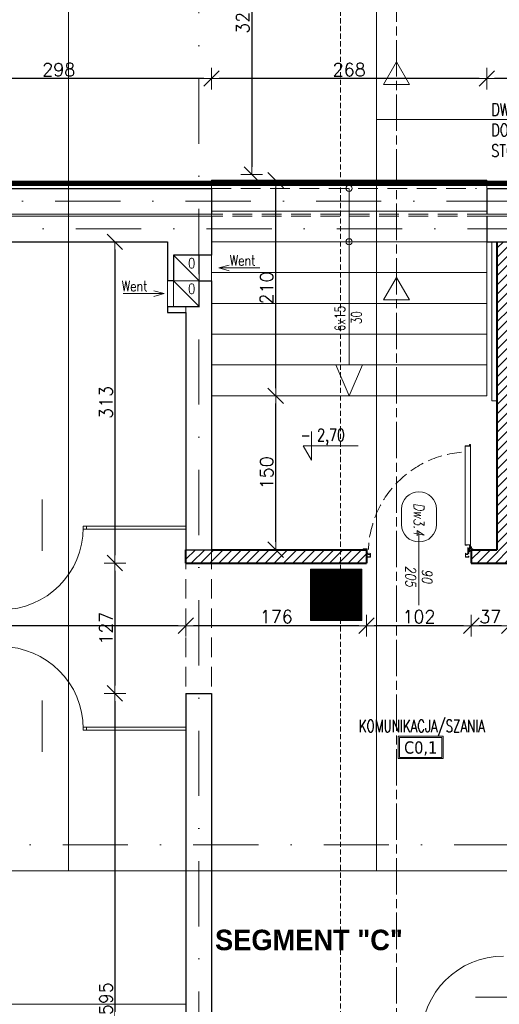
# Model space of a CAD drawing. Header units: millimetres. Extents: x 23192 to 177760, y -399809 to -79279.
# Tile 147 of 256: x 52418 to 52885, y -196383 to -195423. Entities that reach past the tile are written whole.
import ezdxf
from ezdxf.enums import TextEntityAlignment as Align

# ---------------------------------------------------------------- set-up
doc = ezdxf.new("R2010")
doc.units = ezdxf.units.MM
for name, pattern in [('CARKOVANA', [7.5, 5, -2.5]), ('CENTER', [0.6, 0.375, -0.075, 0.075, -0.075]), ('CHAIN', [0.3543, 0.2362, -0.0295, 0.0591, -0.0295]), ('DASHDOT', [25.4, 12.7, -6.35, 0, -6.35]), ('HIDDEN', [9.525, 6.35, -3.175]), ('Hidden Line', [391.222223, 282.222223, -109]), ('STRICHLINIE', [0.75, 0.5, -0.25])]:
    doc.linetypes.add(name, pattern=pattern)
doc.layers.get('0').update_dxf_attribs({"lineweight": 0})
for name, color, linetype, lineweight in [('!! 0_ Istn-sciany', 3, 'Continuous', 30), ('!! 0_ Istn-widok', 1, 'Continuous', 15), ('!! 0_ Opis', 8, 'Continuous', 13), ('!! 0_Istn-drzwi', 1, 'Continuous', 13), ('!! 0_Istn-went', 5, 'Continuous', 13), ('!! 0_Opis_pom', 9, 'Continuous', 13), ('!! 0_Widok', 1, 'Continuous', 15), ('!! 1_droga ewakuacyjna', 3, 'CHAIN', 20), ('!! 1_drzwi-linia', 213, 'Continuous', 5), ('!! 1_hatch projektowane ściany', 4, 'Continuous', 5), ('!! 1_PROJ Sciany', 2, 'Continuous', 40), ('!! 2_drzwi opis', 151, 'Continuous', 9), ('!! wymiary osi', 250, 'Continuous', 9), ('0-osie-liniA', 14, 'DASHDOT', 5)]:
    doc.layers.add(name, color=color, linetype=linetype, lineweight=lineweight)
doc.layers.add('!! 0_Istn-grzejniki', color=7, linetype='Continuous', lineweight=0, plot=False)
doc.layers.add('!! 0_ramki', color=66, linetype='Continuous', lineweight=9, plot=False)
doc.layers.add('!! 1_Wyburzenia', color=252, linetype='CARKOVANA', lineweight=13, true_color=0x696969)
doc.layers.add('-A-OPISY', color=2, linetype='Continuous')
doc.layers.add('-A-ZNAKI_PPOŻ', color=7, linetype='Continuous', true_color=0xffffff)
doc.styles.add('50', font='ROMANS.shx', dxfattribs={"width": 0.8, "height": 10})
doc.styles.add('ARCHETYP', font='romans.shx', dxfattribs={"height": 15})
doc.styles.add('ARIAL', font='tahoma.ttf')
doc.styles.add('SIMPLEX', font='simplex.shx', dxfattribs={"width": 0.77})
doc.styles.add('STYLE10', font='arialbd.ttf')
doc.styles.add('TXT', font='simplex.shx')
doc.dimstyles.new('DIM50', dxfattribs={"dimscale": 5, "dimtxt": 2.5, "dimasz": 1.5, "dimexe": 0, "dimexo": 0, "dimgap": 0.5, "dimtad": 1, "dimdec": 4, "dimrnd": 0.5, "dimdsep": 46, "dimtxsty": 'TXT', "dimblk1": 'TICK1', "dimblk2": 'TICK1', "dimsah": 1, "dimcen": 0, "dimse1": 1, "dimse2": 1, "dimclrd": 1, "dimclre": 7, "dimclrt": 9, "dimadec": 0, "dimazin": 0, "dimtfac": 1, "dimtdec": 4, "dimtmove": 2, "dimatfit": 3, "dimldrblk": 'TICK1', "dimfxl": 1, "dimtolj": 1, "dimarcsym": 0})
pattern_1 = [(45, (5025.112324, -303.806688), (-0.0224506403, 0.0224506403), [])]

# ---------------------------------------------------------------- blocks, each defined once
blk = doc.blocks.new('BLOK OSI')
at = {"layer": '0-osie-liniA', "ltscale": 5}
for points in [[(52592.21142, -193637.0088), (52592.21142, -199860.81919)], [(48639.33021, -195663.0883), (55424.2848, -195663.0883)], [(51837.14395, -195690.0883), (53504.05566, -195690.0883)], [(51570.03302, -196290.0883), (53810.60983, -196290.0883)]]:
    blk.add_lwpolyline(points, dxfattribs=at)
blk = doc.blocks.new('zaw-dr-90-p')
at = {"color": 2, "linetype": 'CENTER', "ltscale": 0.2}
for p, q in [((12, 0), (-12, 0)), ((0, 12), (0, -12)), ((24.5, 24), (31, 24)), ((24.5, 19), (31, 19))]:
    blk.add_line(p, q, dxfattribs=at)
at = {"ltscale": 0.2}
for p, q in [((10, 12), (6.5, 12)), ((10, 0), (10, 6.5))]:
    blk.add_line(p, q, dxfattribs=at)
blk.add_lwpolyline([(0, 6.5), (23.5, 6.5, 0.414214), (28, 11), (28, 31), (24.5, 31), (24.5, 11, -0.414214), (23.5, 10), (0, 10, 4.561698), (7.6, 6.5), (4.9, 4.2)], format="xyb", dxfattribs=at)
blk.add_lwpolyline([(-0.2, -0.2), (-2.5, -0.2), (-2.5, 0.2), (-0.2, 0.2), (-0.2, 2.5), (0.2, 2.5), (0.2, 0.2), (2.8, 0.2), (2.8, -0.2), (0.2, -0.2), (0.2, -2.8), (-0.2, -2.8)], close=True)
blk.add_lwpolyline([(10, 10), (10, 39), (6.5, 39), (6.5, 10)], dxfattribs=at)
blk.add_circle((0, 0), 6.5, dxfattribs=at)
blk = doc.blocks.new('drzwi 90- sc 12')
for p, q in [((-13620.32, 20410.16), (-13620.32, 20313.77)), ((-13614.92, 20409.86), (-13620.32, 20409.86)), ((-13616.12, 20410.26), (-13620.22, 20410.26)), ((-13616.12, 20410.26), (-13620, 20410.26)), ((-13618.17, 20410.26), (-13616.22, 20410.26)), ((-13618.17, 20410.26), (-13616.22, 20410.26)), ((-13616.12, 20410.26), (-13616.12, 20411.46)), ((-13616.12, 20411.46), (-13615.02, 20411.46)), ((-13614.92, 20411.36), (-13614.92, 20313.77)), ((-13620.32, 20313.47), (-13620.32, 20317.97)), ((-13614.92, 20313.77), (-13620.32, 20313.77)), ((-13618.22, 20313.37), (-13620.22, 20313.37)), ((-13618.22, 20313.67), (-13618.22, 20313.37)), ((-13618.22, 20313.67), (-13616.42, 20313.67)), ((-13615.92, 20313.17), (-13615.92, 20312.17)), ((-13615.92, 20312.17), (-13615.02, 20312.17)), ((-13614.92, 20312.27), (-13614.92, 20317.97)), ((-13715.77, 20301.96), (-13716.27, 20301.96)), ((-13715.57, 20308.32), (-13715.57, 20308.56)), ((-13715.57, 20307.69), (-13715.57, 20308.56)), ((-13715.57, 20307.82), (-13715.57, 20308.56)), ((-13715.57, 20307.72), (-13715.37, 20307.72)), ((-13617.77, 20311.12), (-13617.77, 20305.72)), ((-13617.77, 20311.12), (-13617.77, 20305.72)), ((-13616.17, 20309.92), (-13617.37, 20309.92)), ((-13616.77, 20301.96), (-13616.27, 20301.96)), ((-13616.17, 20309.92), (-13616.17, 20311.02))]:
    blk.add_line(p, q)
for points in [[(-13665.27, 20284.96), (-13665.27, 20325.83)], [(-13615.57, 20309.64), (-13615.32, 20309.64), (-13615.32, 20309.82), (-13616.32, 20309.82), (-13616.32, 20309.64), (-13615.92, 20309.64)]]:
    blk.add_lwpolyline(points)
at = {"lineweight": 30}
for points in [[(-13716.27, 20308.92), (-13721.27, 20308.92)], [(-13716.27, 20308.92), (-13716.27, 20296.92)], [(-13614.27, 20308.92), (-13609.27, 20308.92)], [(-13614.27, 20308.92), (-13614.27, 20296.92)]]:
    blk.add_lwpolyline(points, dxfattribs=at)
at = {"ltscale": 0.2}
for points in [[(-13715.57, 20307.51), (-13715.57, 20309.48, 0.414214), (-13715.91, 20309.82), (-13719.43, 20309.82, 0.414214), (-13719.77, 20309.48), (-13719.77, 20308.92), (-13719.59, 20308.92), (-13719.59, 20309.48, -0.414214), (-13719.43, 20309.64), (-13716.97, 20309.64)], [(-13716.97, 20309.64), (-13715.91, 20309.64, -0.414214), (-13715.75, 20309.48), (-13715.75, 20307.51)], [(-13715.75, 20307.76), (-13715.75, 20305.58, 0.414214), (-13715.41, 20305.24), (-13714.96, 20305.24, -0.414214), (-13714.8, 20305.08), (-13714.8, 20304.48, 0.414214), (-13714.46, 20304.14), (-13713.28, 20304.14, 0.414214), (-13712.94, 20304.48), (-13712.94, 20305.15, -1), (-13712.75, 20305.15), (-13712.75, 20301.96, -0.414214), (-13712.91, 20301.8), (-13715.43, 20301.8, -0.414214), (-13715.59, 20301.96), (-13715.59, 20302.52), (-13715.77, 20302.52), (-13715.77, 20301.96, 0.414214), (-13715.43, 20301.62), (-13712.91, 20301.62, 0.414214), (-13712.57, 20301.96), (-13712.57, 20305.15, 1), (-13713.12, 20305.15), (-13713.12, 20304.48, -0.414214), (-13713.28, 20304.32), (-13714.46, 20304.32, -0.414214), (-13714.62, 20304.48), (-13714.62, 20305.08, 0.414214), (-13714.96, 20305.42), (-13715.41, 20305.42, -0.414214), (-13715.57, 20305.58), (-13715.57, 20307.64)], [(-13615.92, 20309.64), (-13616.63, 20309.64, 0.414214), (-13616.79, 20309.48), (-13616.79, 20305.58, -0.414214), (-13617.13, 20305.24), (-13617.58, 20305.24, 0.414214), (-13617.74, 20305.08), (-13617.74, 20304.48, -0.414214), (-13618.08, 20304.14), (-13619.26, 20304.14, -0.414214), (-13619.6, 20304.48), (-13619.6, 20305.15, 1), (-13619.79, 20305.15), (-13619.79, 20301.96, 0.414214), (-13619.63, 20301.8), (-13617.11, 20301.8, 0.414214), (-13616.95, 20301.96), (-13616.95, 20302.52), (-13616.77, 20302.52), (-13616.77, 20301.96, -0.414214), (-13617.11, 20301.62), (-13619.63, 20301.62, -0.414214), (-13619.97, 20301.96), (-13619.97, 20305.15, -1), (-13619.42, 20305.15), (-13619.42, 20304.48, 0.414214), (-13619.26, 20304.32), (-13618.08, 20304.32, 0.414214), (-13617.92, 20304.48), (-13617.92, 20305.08, -0.414214), (-13617.58, 20305.42), (-13617.13, 20305.42, 0.414214), (-13616.97, 20305.58), (-13616.97, 20309.48, -0.414214), (-13616.63, 20309.82), (-13613.11, 20309.82, -0.414214), (-13612.77, 20309.48), (-13612.77, 20308.92), (-13612.95, 20308.92), (-13612.95, 20309.48, 0.414214), (-13613.11, 20309.64), (-13615.57, 20309.64)]]:
    blk.add_lwpolyline(points, format="xyb", dxfattribs=at)
blk.add_lwpolyline([(-13616.79, 20308.82), (-13616.97, 20308.82), (-13616.97, 20307.42), (-13616.79, 20307.42)], close=True)
for centre, radius, start, end in [((-13620.22, 20410.16), 0.1, 90, 180), ((-13615.02, 20411.36), 0.1, 0, 90), ((-13620.22, 20313.47), 0.1, 180, 270), ((-13616.42, 20313.17), 0.5, 0, 90), ((-13615.02, 20312.27), 0.1, 270, 0), ((-13616.27, 20311.02), 0.1, 0, 90)]:
    blk.add_arc(centre, radius, start, end)
at = {"linetype": 'Hidden Line', "lineweight": 9, "ltscale": 0.05}
blk.add_arc((-13615.5, 20305.14), 99.12, 94.80054, 177.69442, dxfattribs=at)
at = {"xscale": 0.09999999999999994, "yscale": 0.09999999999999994, "zscale": 0.09999999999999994, "rotation": 180.0000000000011}
blk.add_blockref('zaw-dr-90-p', (-13614.92, 20310.92), dxfattribs=at)
blk = doc.blocks.new('1_ok-opis')
blk.add_line((0, 111.61), (0, 50))
for points in [[(-17, 128.61), (-17, 143.61)], [(17, 128.61), (17, 143.61)]]:
    blk.add_lwpolyline(points)
for centre, start, end in [((0, 143.61), 0, 180), ((0, 128.61), 180, 0)]:
    blk.add_arc(centre, 17, start, end)
at = {"style": 'ARCHETYP'}
for tag, height, rotation, p in [('NR', 12, 90, (0, 136.9)), ('NR', 12, 270, (0, 136.9)), ('SZEROKOŚĆ', 10, 90, (-8, 78.29)), ('WYSOKOŚĆ', 10, 270, (-8, 78.29)), ('WYSOKOŚĆ', 10, 90, (8, 78.29)), ('SZEROKOŚĆ', 10, 270, (8, 78.29))]:
    blk.add_attdef(tag, text='', height=height, rotation=rotation, dxfattribs=at).set_placement(p, align=Align.MIDDLE)
blk = doc.blocks.new('TICK1')
at = {"color": 0}
for p, q in [((0, -1.4), (0, 1.4)), ((0, 0), (-1, 0))]:
    blk.add_line(p, q, dxfattribs=at)
at = {"color": 2}
blk.add_line((-1, -1), (1, 1), dxfattribs=at)
blk = doc.blocks.new('*D2477')
at = {"layer": '!! wymiary osi', "color": 1, "lineweight": -2, "transparency": 16777216}
blk.add_line((52643.85, -195259.09), (52643.85, -195566.51), dxfattribs=at)
at = {"layer": 'DEFPOINTS', "color": 0, "transparency": 16777216}
for p in [(52559.71, -195251.59), (52544.65, -195574.01), (52643.85, -195574.01)]:
    blk.add_point(p, dxfattribs=at)
at = {"layer": '!! wymiary osi', "color": 1, "lineweight": -2, "transparency": 16777216, "xscale": 7.5, "yscale": 7.5, "zscale": 7.5}
for p, rotation in [((52643.85, -195251.59), 90), ((52643.85, -195574.01), 270)]:
    blk.add_blockref('TICK1', p, dxfattribs=dict(at, rotation=rotation))
at = {"layer": '!! wymiary osi', "color": 9, "transparency": 16777216, "insert": (52635.1, -195412.8), "char_height": 12.5, "attachment_point": 5, "rotation": 90, "style": 'TXT'}
blk.add_mtext('\\A1;322.5', dxfattribs=at)
blk = doc.blocks.new('*D2481')
at = {"layer": '!! wymiary osi', "color": 1, "lineweight": -2, "transparency": 16777216}
blk.add_line((53171.21, -195480.55), (52880.21, -195480.55), dxfattribs=at)
at = {"layer": 'DEFPOINTS', "color": 0, "transparency": 16777216}
for p in [(52872.71, -195480.55), (52872.71, -195587.09), (53178.71, -195587.59)]:
    blk.add_point(p, dxfattribs=at)
at = {"layer": '!! wymiary osi', "color": 1, "lineweight": -2, "transparency": 16777216, "xscale": 7.5, "yscale": 7.5, "zscale": 7.5, "rotation": 180}
blk.add_blockref('TICK1', (52872.71, -195480.55), dxfattribs=at)
at = {"layer": '!! wymiary osi', "color": 1, "lineweight": -2, "transparency": 16777216, "xscale": 7.5, "yscale": 7.5, "zscale": 7.5}
blk.add_blockref('TICK1', (53178.71, -195480.55), dxfattribs=at)
at = {"layer": '!! wymiary osi', "color": 9, "transparency": 16777216, "insert": (53025.71, -195471.8), "char_height": 12.5, "attachment_point": 5, "style": 'TXT'}
blk.add_mtext('\\A1;306', dxfattribs=at)
blk = doc.blocks.new('*D2482')
at = {"layer": '!! wymiary osi', "color": 1, "lineweight": -2, "transparency": 16777216}
blk.add_line((52865.21, -195480.55), (52612.21, -195480.55), dxfattribs=at)
at = {"layer": 'DEFPOINTS', "color": 0, "transparency": 16777216}
for p in [(52604.71, -195480.55), (52604.71, -195579.59), (52872.71, -195587.09)]:
    blk.add_point(p, dxfattribs=at)
at = {"layer": '!! wymiary osi', "color": 1, "lineweight": -2, "transparency": 16777216, "xscale": 7.5, "yscale": 7.5, "zscale": 7.5, "rotation": 180}
blk.add_blockref('TICK1', (52604.71, -195480.55), dxfattribs=at)
at = {"layer": '!! wymiary osi', "color": 1, "lineweight": -2, "transparency": 16777216, "xscale": 7.5, "yscale": 7.5, "zscale": 7.5}
blk.add_blockref('TICK1', (52872.71, -195480.55), dxfattribs=at)
at = {"layer": '!! wymiary osi', "color": 9, "transparency": 16777216, "insert": (52738.71, -195471.8), "char_height": 12.5, "attachment_point": 5, "style": 'TXT'}
blk.add_mtext('\\A1;268', dxfattribs=at)
blk = doc.blocks.new('*D2483')
at = {"layer": '!! wymiary osi', "color": 1, "lineweight": -2, "transparency": 16777216}
blk.add_line((52597.21, -195480.55), (52314.41, -195480.55), dxfattribs=at)
at = {"layer": 'DEFPOINTS', "color": 0, "transparency": 16777216}
for p in [(52306.91, -195480.55), (52604.71, -195579.59), (52306.91, -195588.99)]:
    blk.add_point(p, dxfattribs=at)
at = {"layer": '!! wymiary osi', "color": 1, "lineweight": -2, "transparency": 16777216, "xscale": 7.5, "yscale": 7.5, "zscale": 7.5, "rotation": 180}
blk.add_blockref('TICK1', (52306.91, -195480.55), dxfattribs=at)
at = {"layer": '!! wymiary osi', "color": 1, "lineweight": -2, "transparency": 16777216, "xscale": 7.5, "yscale": 7.5, "zscale": 7.5}
blk.add_blockref('TICK1', (52604.71, -195480.55), dxfattribs=at)
at = {"layer": '!! wymiary osi', "color": 9, "transparency": 16777216, "insert": (52455.81, -195471.8), "char_height": 12.5, "attachment_point": 5, "style": 'TXT'}
blk.add_mtext('\\A1;298', dxfattribs=at)
blk = doc.blocks.new('*D2485')
at = {"layer": '!! wymiary osi', "color": 1, "lineweight": -2, "transparency": 16777216}
blk.add_line((52887.21, -196013.65), (52865.21, -196013.65), dxfattribs=at)
at = {"layer": 'DEFPOINTS', "color": 0, "transparency": 16777216}
for p in [(52857.71, -195952.59), (52894.71, -195952.59), (52857.71, -196013.65)]:
    blk.add_point(p, dxfattribs=at)
at = {"layer": '!! wymiary osi', "color": 1, "lineweight": -2, "transparency": 16777216, "xscale": 7.5, "yscale": 7.5, "zscale": 7.5, "rotation": 180}
blk.add_blockref('TICK1', (52857.71, -196013.65), dxfattribs=at)
at = {"layer": '!! wymiary osi', "color": 1, "lineweight": -2, "transparency": 16777216, "xscale": 7.5, "yscale": 7.5, "zscale": 7.5}
blk.add_blockref('TICK1', (52894.71, -196013.65), dxfattribs=at)
at = {"layer": '!! wymiary osi', "color": 9, "transparency": 16777216, "insert": (52876.21, -196004.9), "char_height": 12.5, "attachment_point": 5, "style": 'TXT'}
blk.add_mtext('\\A1;37', dxfattribs=at)
blk = doc.blocks.new('*D2486')
at = {"layer": '!! wymiary osi', "color": 1, "lineweight": -2, "transparency": 16777216}
blk.add_line((52850.21, -196013.65), (52763.21, -196013.65), dxfattribs=at)
at = {"layer": 'DEFPOINTS', "color": 0, "transparency": 16777216}
for p in [(52755.71, -195952.59), (52857.71, -195952.59), (52755.71, -196013.65)]:
    blk.add_point(p, dxfattribs=at)
at = {"layer": '!! wymiary osi', "color": 1, "lineweight": -2, "transparency": 16777216, "xscale": 7.5, "yscale": 7.5, "zscale": 7.5, "rotation": 180}
blk.add_blockref('TICK1', (52755.71, -196013.65), dxfattribs=at)
at = {"layer": '!! wymiary osi', "color": 1, "lineweight": -2, "transparency": 16777216, "xscale": 7.5, "yscale": 7.5, "zscale": 7.5}
blk.add_blockref('TICK1', (52857.71, -196013.65), dxfattribs=at)
at = {"layer": '!! wymiary osi', "color": 9, "transparency": 16777216, "insert": (52806.71, -196004.9), "char_height": 12.5, "attachment_point": 5, "style": 'TXT'}
blk.add_mtext('\\A1;102', dxfattribs=at)
blk = doc.blocks.new('*D2487')
at = {"layer": '!! wymiary osi', "color": 1, "lineweight": -2, "transparency": 16777216}
blk.add_line((52748.21, -196013.65), (52587.21, -196013.65), dxfattribs=at)
at = {"layer": 'DEFPOINTS', "color": 0, "transparency": 16777216}
for p in [(52579.71, -195952.59), (52755.71, -195952.59), (52579.71, -196013.65)]:
    blk.add_point(p, dxfattribs=at)
at = {"layer": '!! wymiary osi', "color": 1, "lineweight": -2, "transparency": 16777216, "xscale": 7.5, "yscale": 7.5, "zscale": 7.5, "rotation": 180}
blk.add_blockref('TICK1', (52579.71, -196013.65), dxfattribs=at)
at = {"layer": '!! wymiary osi', "color": 1, "lineweight": -2, "transparency": 16777216, "xscale": 7.5, "yscale": 7.5, "zscale": 7.5}
blk.add_blockref('TICK1', (52755.71, -196013.65), dxfattribs=at)
at = {"layer": '!! wymiary osi', "color": 9, "transparency": 16777216, "insert": (52667.71, -196004.9), "char_height": 12.5, "attachment_point": 5, "style": 'TXT'}
blk.add_mtext('\\A1;176', dxfattribs=at)
blk = doc.blocks.new('*D2488')
at = {"layer": '!! wymiary osi', "color": 1, "lineweight": -2, "transparency": 16777216}
blk.add_line((52572.21, -196013.65), (52024.21, -196013.65), dxfattribs=at)
at = {"layer": 'DEFPOINTS', "color": 0, "transparency": 16777216}
for p in [(52016.71, -195944.09), (52579.71, -195952.59), (52016.71, -196013.65)]:
    blk.add_point(p, dxfattribs=at)
at = {"layer": '!! wymiary osi', "color": 1, "lineweight": -2, "transparency": 16777216, "xscale": 7.5, "yscale": 7.5, "zscale": 7.5, "rotation": 180}
blk.add_blockref('TICK1', (52016.71, -196013.65), dxfattribs=at)
at = {"layer": '!! wymiary osi', "color": 1, "lineweight": -2, "transparency": 16777216, "xscale": 7.5, "yscale": 7.5, "zscale": 7.5}
blk.add_blockref('TICK1', (52579.71, -196013.65), dxfattribs=at)
at = {"layer": '!! wymiary osi', "color": 9, "transparency": 16777216, "insert": (52298.21, -196004.9), "char_height": 12.5, "attachment_point": 5, "style": 'TXT'}
blk.add_mtext('\\A1;563', dxfattribs=at)
blk = doc.blocks.new('*D2612')
at = {"layer": '!! wymiary osi', "color": 1, "lineweight": -2, "transparency": 16777216}
blk.add_line((52667.14, -195932.09), (52667.14, -195797.09), dxfattribs=at)
at = {"layer": 'DEFPOINTS', "color": 0, "transparency": 16777216}
for p in [(52604.71, -195789.59), (52667.14, -195789.59), (52604.71, -195939.59)]:
    blk.add_point(p, dxfattribs=at)
at = {"layer": '!! wymiary osi', "color": 1, "lineweight": -2, "transparency": 16777216, "xscale": 7.5, "yscale": 7.5, "zscale": 7.5}
for p, rotation in [((52667.14, -195789.59), 90), ((52667.14, -195939.59), 270)]:
    blk.add_blockref('TICK1', p, dxfattribs=dict(at, rotation=rotation))
at = {"layer": '!! wymiary osi', "color": 9, "transparency": 16777216, "insert": (52658.39, -195864.59), "char_height": 12.5, "attachment_point": 5, "rotation": 90, "style": 'TXT'}
blk.add_mtext('\\A1;150', dxfattribs=at)
blk = doc.blocks.new('*D2613')
at = {"layer": '!! wymiary osi', "color": 1, "lineweight": -2, "transparency": 16777216}
blk.add_line((52667.14, -195782.09), (52667.14, -195587.09), dxfattribs=at)
at = {"layer": 'DEFPOINTS', "color": 0, "transparency": 16777216}
for p in [(52604.71, -195579.59), (52667.14, -195579.59), (52604.71, -195789.59)]:
    blk.add_point(p, dxfattribs=at)
at = {"layer": '!! wymiary osi', "color": 1, "lineweight": -2, "transparency": 16777216, "xscale": 7.5, "yscale": 7.5, "zscale": 7.5}
for p, rotation in [((52667.14, -195579.59), 90), ((52667.14, -195789.59), 270)]:
    blk.add_blockref('TICK1', p, dxfattribs=dict(at, rotation=rotation))
at = {"layer": '!! wymiary osi', "color": 9, "transparency": 16777216, "insert": (52658.39, -195684.59), "char_height": 12.5, "attachment_point": 5, "rotation": 90, "style": 'TXT'}
blk.add_mtext('\\A1;210', dxfattribs=at)
blk = doc.blocks.new('*D2615')
at = {"layer": '!! wymiary osi', "color": 1, "lineweight": -2, "transparency": 16777216}
blk.add_line((52510.58, -195647.09), (52510.58, -195945.09), dxfattribs=at)
at = {"layer": 'DEFPOINTS', "color": 0, "transparency": 16777216}
for p in [(52579.71, -195639.59), (52510.58, -195952.59), (52579.71, -195952.59)]:
    blk.add_point(p, dxfattribs=at)
at = {"layer": '!! wymiary osi', "color": 1, "lineweight": -2, "transparency": 16777216, "xscale": 7.5, "yscale": 7.5, "zscale": 7.5}
for p, rotation in [((52510.58, -195639.59), 90), ((52510.58, -195952.59), 270)]:
    blk.add_blockref('TICK1', p, dxfattribs=dict(at, rotation=rotation))
at = {"layer": '!! wymiary osi', "color": 9, "transparency": 16777216, "insert": (52501.83, -195796.09), "char_height": 12.5, "attachment_point": 5, "rotation": 90, "style": 'TXT'}
blk.add_mtext('\\A1;313', dxfattribs=at)
blk = doc.blocks.new('*D2616')
at = {"layer": '!! wymiary osi', "color": 1, "lineweight": -2, "transparency": 16777216}
blk.add_line((52510.58, -195960.09), (52510.58, -196072.09), dxfattribs=at)
at = {"layer": 'DEFPOINTS', "color": 0, "transparency": 16777216}
for p in [(52579.71, -195952.59), (52510.58, -196079.59), (52579.71, -196079.59)]:
    blk.add_point(p, dxfattribs=at)
at = {"layer": '!! wymiary osi', "color": 1, "lineweight": -2, "transparency": 16777216, "xscale": 7.5, "yscale": 7.5, "zscale": 7.5}
for p, rotation in [((52510.58, -195952.59), 90), ((52510.58, -196079.59), 270)]:
    blk.add_blockref('TICK1', p, dxfattribs=dict(at, rotation=rotation))
at = {"layer": '!! wymiary osi', "color": 9, "transparency": 16777216, "insert": (52501.83, -196016.09), "char_height": 12.5, "attachment_point": 5, "rotation": 90, "style": 'TXT'}
blk.add_mtext('\\A1;127', dxfattribs=at)
blk = doc.blocks.new('*D2617')
at = {"layer": '!! wymiary osi', "color": 1, "lineweight": -2, "transparency": 16777216}
blk.add_line((52510.58, -196087.09), (52510.58, -196667.09), dxfattribs=at)
at = {"layer": 'DEFPOINTS', "color": 0, "transparency": 16777216}
for p in [(52579.71, -196079.59), (52510.58, -196674.59), (52579.71, -196674.59)]:
    blk.add_point(p, dxfattribs=at)
at = {"layer": '!! wymiary osi', "color": 1, "lineweight": -2, "transparency": 16777216, "xscale": 7.5, "yscale": 7.5, "zscale": 7.5}
for p, rotation in [((52510.58, -196079.59), 90), ((52510.58, -196674.59), 270)]:
    blk.add_blockref('TICK1', p, dxfattribs=dict(at, rotation=rotation))
at = {"layer": '!! wymiary osi', "color": 9, "transparency": 16777216, "insert": (52501.83, -196377.09), "char_height": 12.5, "attachment_point": 5, "rotation": 90, "style": 'TXT'}
blk.add_mtext('\\A1;595', dxfattribs=at)
blk = doc.blocks.new('oznaczenie przekroi')
at = {"layer": '!! 1_Wyburzenia'}
blk.add_lwpolyline([(88789.92, -193651.73), (88789.92, -199799.74)], dxfattribs=at)
blk = doc.blocks.new('WYJSCIE EWAKUACYJNE-ISO')
at = {"layer": '-A-ZNAKI_PPOŻ', "lineweight": 0, "true_color": 0x00bd2f}
h = blk.add_hatch(dxfattribs=at)
h.set_pattern_fill('ANSI31', color=102, scale=0.01, style=0)
h.set_pattern_definition(pattern_1)
h.paths.add_polyline_path([(60, 0), (60, 60), (0, 60), (0, 0)])
h.paths.add_polyline_path([(18.6, 46.3, -1), (25.5, 46.3, -1)], flags=0)
h.paths.add_polyline_path([(15, 52.1), (45, 52.1), (45, 23.8), (49.4, 23.8), (50.8, 17.3), (45, 17.3), (45, 9.1), (47.6, 6.2), (26.6, 6.2), (24.5, 8.6), (20.5, 8.6), (22.6, 6.2), (17.6, 6.2), (15, 9.1), (15, 30.8), (26.4, 30.8), (26.4, 35.7), (29.6, 30.7), (24.6, 21.5), (20, 9.1), (24, 9.1), (28.5, 18.9), (32.5, 25.7), (37.4, 18.3), (49.6, 18.3), (48.6, 22.8), (39.6, 22.8), (36, 28.9), (36, 32.8), (30.8, 41), (36.2, 41), (39.6, 34.3), (43.2, 34.3), (38.8, 44.4), (26.9, 44.4), (23.3, 41.5), (23.3, 34.6), (15, 34.6)], flags=16)
at = {"layer": '-A-ZNAKI_PPOŻ', "lineweight": 0}
h = blk.add_hatch(dxfattribs=at)
h.set_pattern_fill('ANSI31', color=256, scale=0.01)
h.set_pattern_definition(pattern_1)
h.paths.add_polyline_path([(0, 0), (60, 0), (60, 60), (0, 60)])
h.paths.add_polyline_path([(3.5, 3.8), (3.5, 56.2), (56.2, 56.2), (56.2, 3.8)], flags=16)
h = blk.add_hatch(dxfattribs=at)
h.set_pattern_fill('ANSI31', color=256, scale=0.01, style=0)
h.set_pattern_definition(pattern_1)
h.paths.add_polyline_path([(20, 9.1), (24.6, 21.5), (29.6, 30.7), (26.4, 35.7), (26.4, 30.8), (15, 30.8), (15, 9.1), (17.6, 6.2), (22.6, 6.2), (20.5, 8.6), (24.5, 8.6), (26.6, 6.2), (47.6, 6.2), (45, 9.1), (45, 17.3), (50.8, 17.3), (49.4, 23.8), (45, 23.8), (45, 52.1), (15, 52.1), (15, 34.6), (23.3, 34.6), (23.3, 41.5), (26.9, 44.4), (38.8, 44.4), (43.2, 34.3), (39.6, 34.3), (36.2, 41), (30.8, 41), (36, 32.8), (36, 28.9), (39.6, 22.8), (48.6, 22.8), (49.6, 18.3), (37.4, 18.3), (32.5, 25.7), (28.5, 18.9), (24, 9.1)])
h.paths.add_polyline_path([(18.6, 46.3, -1), (25.5, 46.3, -1)], flags=16)
at = {"layer": '-A-ZNAKI_PPOŻ', "color": 7, "lineweight": 0}
blk.add_lwpolyline([(0, 0), (60, 0), (60, 60), (0, 60)], close=True, dxfattribs=at)
at = {"layer": '-A-ZNAKI_PPOŻ', "color": 250, "lineweight": 0}
blk.add_lwpolyline([(0, 0), (60, 0), (60, 60), (0, 60)], close=True, dxfattribs=at)
at = {"layer": '-A-OPISY', "insert": (4.4, 4.5), "char_height": 3.5, "width": 68.938, "attachment_point": 1, "rotation": 90, "style": 'ARIAL'}
blk.add_mtext('{\\c16646143;© PAP24.PL}', dxfattribs=at)

msp = doc.modelspace()

# ---------------------------------------------------------------- hatches: boundary and pattern name
at = {"layer": '!! 1_hatch projektowane ściany'}
h = msp.add_hatch(dxfattribs=at)
h.set_pattern_fill('ANSI31', color=256, scale=2)
h.paths.add_polyline_path([(52882.71142, -195639.5883), (52894.71142, -195639.5883), (52894.71142, -195952.5883), (52857.71142, -195952.5883), (52857.71142, -195939.59023), (52882.71142, -195939.59023)])
h = msp.add_hatch(dxfattribs=at)
h.set_pattern_fill('ANSI31', color=256, scale=2)
h.paths.add_polyline_path([(52755.71142, -195952.5883), (52579.71142, -195952.5883), (52579.71142, -195939.5883), (52755.71142, -195939.5883)])

# ---------------------------------------------------------------- linework, layer by layer
at = {"layer": '!! 0_ Istn-sciany'}
for points in [[(52004.71142, -195587.5883), (52604.71142, -195587.5883)], [(52604.71142, -195587.5883), (52604.71142, -195612.5883)], [(52872.71142, -195587.5883), (53178.71142, -195587.5883)], [(52872.71142, -195587.5883), (52872.71142, -195612.5883)], [(52604.71142, -195614.5883), (52604.71142, -195652.5883)], [(52872.71142, -195614.5883), (52872.71142, -195639.5883)], [(52016.71142, -195639.5883), (52561.71142, -195639.5883)], [(52561.71142, -195639.5883), (52561.71142, -195677.5883)], [(52872.71142, -195639.5883), (53167.71142, -195639.5883)], [(52567.71142, -195652.5883), (52567.71142, -195677.5883)], [(52604.71142, -195652.5883), (52567.71142, -195652.5883)], [(52567.71142, -195677.5883), (52561.71142, -195677.5883)], [(52592.71142, -195702.5883), (52592.71142, -195677.5883)], [(52592.71142, -195677.5883), (52604.71142, -195677.5883)], [(52604.71142, -195677.5883), (52604.71142, -195939.5883)], [(52561.71142, -195702.5883), (52561.71142, -195708.5883)], [(52561.71142, -195702.5883), (52592.71142, -195702.5883)], [(52561.71142, -195708.5883), (52579.71142, -195708.5883)], [(52579.71142, -195708.5883), (52579.71142, -195939.5883)], [(52579.71142, -195939.5883), (52604.71142, -195939.5883)], [(52579.71142, -196079.5883), (52604.71142, -196079.5883)], [(52579.71142, -196079.5883), (52579.71142, -196448.5883)], [(52604.71142, -196079.5883), (52604.71142, -196479.5883)]]:
    msp.add_lwpolyline(points, dxfattribs=at)
at = {"layer": '!! 0_ Istn-widok'}
for points in [[(52604.71142, -195579.5883), (52872.71142, -195579.5883)], [(52604.71142, -195609.5883), (52872.71142, -195609.5883)], [(51976.71142, -195612.5883), (52604.71142, -195612.5883)], [(51978.71142, -195614.5883), (52604.71142, -195614.5883)], [(52604.71142, -195612.5883), (52604.71142, -195614.5883)], [(52872.71142, -195612.5883), (53178.71142, -195612.5883)], [(52872.71142, -195614.5883), (53179.71142, -195614.5883)], [(52604.71142, -195639.5883), (52872.71142, -195639.5883)], [(52604.71142, -195639.5883), (52872.71142, -195639.5883)], [(52738.71142, -195759.5883), (52738.71142, -195639.5883)], [(52872.71142, -195639.5883), (52872.71142, -195789.5883)], [(52877.71142, -195639.5883), (52877.71142, -195794.5883)], [(52882.71142, -195639.5883), (52882.71142, -195794.5883)], [(52604.71142, -195669.5883), (52872.71142, -195669.5883)], [(52579.71142, -195708.5883), (52579.71142, -195702.5883)], [(52604.71142, -195699.5883), (52872.71142, -195699.5883)], [(52604.71142, -195729.5883), (52872.71142, -195729.5883)], [(52604.71142, -195759.5883), (52872.71142, -195759.5883)], [(52604.71142, -195789.5883), (52872.71142, -195789.5883)], [(52877.71142, -195794.5883), (52882.71142, -195794.5883)], [(52439.71142, -195890.5883), (52439.71142, -195940.5883)], [(52482.71142, -195916.5883), (52579.71142, -195916.5883)], [(52482.71142, -195919.5883), (52579.71142, -195919.5883)], [(52439.71142, -196086.5883), (52439.71142, -196136.5883)], [(52482.71142, -196112.5883), (52579.71142, -196112.5883)], [(52482.71142, -196115.5883), (52579.71142, -196115.5883)], [(52861.71142, -196375.5883), (52911.71142, -196375.5883)], [(52299.71142, -196382.5883), (52579.71142, -196382.5883)]]:
    msp.add_lwpolyline(points, dxfattribs=at)
at = {"layer": '!! 0_ Istn-widok', "linetype": 'HIDDEN', "ltscale": 3}
for points in [[(52604.71142, -195587.5883), (52862.71142, -195587.5883)], [(52872.71142, -195612.5883), (52604.71142, -195612.5883)], [(52872.71142, -195614.5883), (52604.71142, -195614.5883)], [(52872.71142, -195639.5883), (52604.71142, -195639.5883)], [(52579.71142, -195939.5883), (52579.71142, -196079.5883)], [(52604.71142, -195939.5883), (52604.71142, -196079.5883)]]:
    msp.add_lwpolyline(points, dxfattribs=at)
at = {"layer": '!! 0_ Istn-widok'}
for points in [[(52479.71142, -195916.5883), (52482.71142, -195916.5883), (52482.71142, -195919.5883), (52479.71142, -195919.5883)], [(52479.71142, -196112.5883), (52482.71142, -196112.5883), (52482.71142, -196115.5883), (52479.71142, -196115.5883)]]:
    msp.add_lwpolyline(points, close=True, dxfattribs=at)
for centre in [(52738.71142, -195587.5883), (52738.71142, -195639.5883)]:
    msp.add_circle(centre, 3, dxfattribs=at)
for centre, start, end in [((52399.71142, -195918.0883), 269.99999996, 359.99999996), ((52399.71142, -196114.0883), 0.00000004, 90.00000004), ((52889.21142, -196415.5883), 90.00000004, 180.00000004)]:
    msp.add_arc(centre, 80, start, end, dxfattribs=at)
at = {"layer": '!! 0_ Opis'}
for points in [[(52765.42916, -195579.5883), (52765.42916, -195579.5883), (52765.42916, -195520.55038), (53017.01001, -195520.55038)], [(52702.02009, -195824.38967), (52702.02009, -195852.39144)], [(52702.02009, -195852.39144), (52693.93668, -195838.39056)], [(52693.93668, -195838.39056), (52747.37089, -195838.39056)]]:
    msp.add_lwpolyline(points, dxfattribs=at)
at = {"layer": '!! 0_Istn-drzwi'}
msp.add_lwpolyline([(52738.71142, -195639.5883), (52738.71142, -195587.5883)], dxfattribs=at)
at = {"layer": '!! 0_Istn-grzejniki'}
for points in [[(52604.71142, -195579.5883), (52604.71142, -195587.0883)], [(52872.71142, -195579.5883), (52872.71142, -195587.0883)]]:
    msp.add_lwpolyline(points, dxfattribs=at)
at = {"layer": '!! 0_Istn-went'}
for points in [[(52567.71142, -195677.5883), (52592.71142, -195677.5883), (52592.71142, -195652.5883), (52567.71142, -195652.5883)], [(52567.71142, -195702.5883), (52592.71142, -195702.5883), (52592.71142, -195677.5883), (52567.71142, -195677.5883)]]:
    msp.add_lwpolyline(points, close=True, dxfattribs=at)
for points in [[(52567.71142, -195652.5883), (52592.71142, -195677.5883)], [(52604.71142, -195652.5883), (52604.71142, -195677.5883)], [(52611.73547, -195665.0883), (52621.73547, -195662.40881)], [(52651.782, -195665.0883), (52611.73547, -195665.0883)], [(52611.73547, -195665.0883), (52621.73547, -195667.76779)], [(52561.71142, -195677.5883), (52561.71142, -195702.5883)], [(52567.71142, -195677.5883), (52592.71142, -195702.5883)], [(52558.54058, -195690.0883), (52548.54058, -195687.40881)], [(52518.49405, -195690.0883), (52558.54058, -195690.0883)], [(52558.54058, -195690.0883), (52548.54058, -195692.76779)]]:
    msp.add_lwpolyline(points, dxfattribs=at)
at = {"layer": '!! 0_Opis_pom', "ltscale": 0.7}
for points in [[(52786.60775, -196143.22208), (52830.12775, -196143.22208), (52830.12775, -196121.46208), (52786.60775, -196121.46208)], [(52787.69575, -196142.13408), (52829.03975, -196142.13408), (52829.03975, -196122.55008), (52787.69575, -196122.55008)]]:
    msp.add_lwpolyline(points, close=True, dxfattribs=at)
at = {"layer": '!! 0_ramki'}
for points in [[(48565.42916, -193282.57641), (52765.42916, -193282.57641), (52765.42916, -196252.57641), (48565.42916, -196252.57641)], [(52465.42916, -193282.57641), (56665.42916, -193282.57641), (56665.42916, -196252.57641), (52465.42916, -196252.57641)]]:
    msp.add_lwpolyline(points, close=True, dxfattribs=at)
at = {"layer": '!! 0_Widok'}
for points in [[(52738.71142, -195789.5883), (52725.82751, -195759.5883)], [(52738.71142, -195789.5883), (52751.59534, -195759.5883)]]:
    msp.add_lwpolyline(points, dxfattribs=at)
at = {"layer": '!! 1_droga ewakuacyjna', "ltscale": 150}
msp.add_lwpolyline([(52156.71142, -196844.5883), (52156.71142, -196753.86725), (52784.86834, -196753.86725), (52784.86834, -195179.66162), (52559.71142, -195179.66162)], dxfattribs=at)
for points in [[(52784.86834, -195464.31597), (52797.53183, -195486.24978), (52772.20485, -195486.24978)], [(52784.86834, -195674.31597), (52797.53183, -195696.24978), (52772.20485, -195696.24978)]]:
    msp.add_lwpolyline(points, close=True, dxfattribs=at)
at = {"layer": '!! 1_hatch projektowane ściany'}
for points in [[(52882.71142, -195639.5883), (52894.71142, -195639.5883), (52894.71142, -195952.5883), (52857.71142, -195952.5883), (52857.71142, -195939.59023), (52882.71142, -195939.59023)], [(52755.71142, -195952.5883), (52579.71142, -195952.5883), (52579.71142, -195939.5883), (52755.71142, -195939.5883)]]:
    msp.add_lwpolyline(points, close=True, dxfattribs=at)
at = {"layer": '!! 1_PROJ Sciany', "color": 92, "linetype": 'STRICHLINIE', "ltscale": 25, "true_color": 0x00c200, "const_width": 5}
msp.add_lwpolyline([(52004.71142, -195582.5883), (53173.71142, -195582.5883), (53173.71142, -195567.04591), (54961.71142, -195569.58121), (54961.71142, -194921.5883), (54974.71142, -194921.5883), (54974.71142, -194356.5883), (54755.71142, -194356.5883), (54755.71142, -194956.5883), (53237.71142, -194956.5883), (53237.71142, -194656.5883), (52860.74164, -194656.5883), (52856.74164, -193996.5883), (51721.71142, -193996.5883), (51721.71142, -194956.5883), (51366.71142, -194956.5883), (51366.71142, -195088.5883), (51108.71142, -195088.5883), (51108.71142, -195582.5883)], close=True, dxfattribs=at)
at = {"layer": '!! 1_PROJ Sciany'}
for points in [[(52882.71142, -195639.5883), (52882.71142, -195939.5883)], [(52579.71142, -195952.5883), (52579.71142, -195939.5883)], [(52604.71142, -195939.5883), (52755.71142, -195939.5883)], [(52755.71142, -195939.5883), (52755.71142, -195952.5883)], [(52857.71142, -195939.5883), (52857.71142, -195952.5883)], [(52857.71142, -195939.5883), (52882.71142, -195939.5883)], [(52579.71142, -195952.5883), (52755.71142, -195952.5883)], [(52857.71142, -195952.5883), (52894.71142, -195952.5883)]]:
    msp.add_lwpolyline(points, dxfattribs=at)

# ---------------------------------------------------------------- block references
at = {"layer": '!! 1_drzwi-linia'}
msp.add_blockref('drzwi 90- sc 12', (66471.98113, -216248.51264), dxfattribs=at)
at = {"layer": '!! 1_Wyburzenia'}
msp.add_blockref('oznaczenie przekroi', (-36059.54271, 0), dxfattribs=at)
at = {"layer": '!! 2_drzwi opis'}
ref = msp.add_blockref('1_ok-opis', (52806.71146, -196043.69393), dxfattribs=dict(at, xscale=-1, rotation=359.9999963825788))
ref.add_attrib('WYSOKOŚĆ', '205', dxfattribs={"layer": '0', "height": 10, "rotation": 269.99999638, "style": '50', "oblique": 10, "width": 0.8}).set_placement((52798.71146, -195965.40307), align=Align.MIDDLE)
ref.add_attrib('SZEROKOŚĆ', '90', dxfattribs={"layer": '0', "height": 10, "rotation": 269.99999638, "style": '50', "oblique": 10, "width": 0.8}).set_placement((52814.71146, -195965.40307), align=Align.MIDDLE)
ref.add_attrib('NR', 'Dw3.4', dxfattribs={"layer": '0', "height": 10, "rotation": 269.99999638, "style": '50', "oblique": 10, "width": 0.8}).set_placement((52806.71147, -195910.10304), align=Align.MIDDLE)
at = {"layer": '!! wymiary osi'}
msp.add_blockref('BLOK OSI', (0, 63), dxfattribs=at)
at = {"layer": '-A-ZNAKI_PPOŻ', "color": 10, "xscale": 0.8333333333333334, "yscale": 0.8333333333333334, "zscale": 0.8333333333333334}
msp.add_blockref('WYJSCIE EWAKUACYJNE-ISO', (52701.06459, -196008.72635), dxfattribs=at)

# ---------------------------------------------------------------- texts
at = {"layer": '!! 0_ Opis', "style": 'SIMPLEX', "width": 0.75}
for s, p in [('6x15', (52734.67713, -195726.76887)), ('30', (52750.8282, -195719.90102))]:
    msp.add_text(s, height=10, rotation=90, dxfattribs=at).set_placement(p)
at = {"layer": '!! 0_ Opis'}
for s, height, style, width, p in [('- 2,70', 12, 'SIMPLEX', 0.75, (52691.33264, -195833.81244)), ('SEGMENT "C"', 20, 'STYLE10', 0.95, (52608.06834, -196329.87666))]:
    msp.add_text(s, height=height, dxfattribs=dict(at, style=style, width=width)).set_placement(p)
at = {"layer": '!! 0_ Opis', "insert": (52877.10014, -195504.70367), "char_height": 12, "attachment_point": 1, "style": 'SIMPLEX'}
msp.add_mtext_dynamic_manual_height_columns('DWA DODATKOWE STOPNIE', width=46.7031119, gutter_width=75, heights=[0], dxfattribs=at)
at = {"layer": '!! 0_Istn-went', "style": 'ARCHETYP', "width": 0.8}
for s, rotation, p in [('0', 0.00000004, (52581.87286, -195665.41077)), ('Went', 359.99999996, (52622.40523, -195662.75808)), ('Went', 0.00000004, (52517.21072, -195687.75808)), ('0', 0.00000004, (52581.87286, -195690.41077))]:
    msp.add_text(s, height=10, rotation=rotation, dxfattribs=at).set_placement(p)
at = {"layer": '!! 0_Opis_pom', "ltscale": 0.7, "style": 'TXT', "width": 0.7}
msp.add_text('KOMUNIKACJA/SZANIA', height=12, dxfattribs=at).set_placement((52809.48288, -196117.41577), align=Align.CENTER)
at = {"layer": '!! 0_Opis_pom', "ltscale": 0.7, "style": 'ARIAL'}
msp.add_attdef('C0,1', text='', height=11.968, dxfattribs=at).set_placement((52808.36775, -196132.34208), align=Align.MIDDLE_CENTER)

# ---------------------------------------------------------------- dimensions: what is measured, and where the dimension line sits
at = {"layer": '!! wymiary osi'}
for base, p1, p2, picture, middle in [((52643.8461, -195574.01256), (52559.71142, -195251.5883), (52544.65088, -195574.01256), '*D2477', (52635.0961, -195412.80043)), ((52667.13932, -195579.5883), (52604.71142, -195789.5883), (52604.71142, -195579.5883), '*D2613', (52658.38932, -195684.5883)), ((52510.5827, -195952.5883), (52579.71142, -195639.5883), (52579.71142, -195952.5883), '*D2615', (52501.8327, -195796.0883)), ((52667.13932, -195789.5883), (52604.71142, -195939.5883), (52604.71142, -195789.5883), '*D2612', (52658.38932, -195864.5883)), ((52510.5827, -196079.5883), (52579.71142, -195952.5883), (52579.71142, -196079.5883), '*D2616', (52501.8327, -196016.0883)), ((52510.5827, -196674.5883), (52579.71142, -196079.5883), (52579.71142, -196674.5883), '*D2617', (52501.8327, -196377.0883))]:
    dim = msp.add_linear_dim(base=base, p1=p1, p2=p2, angle=90, dimstyle='DIM50', dxfattribs=at)
    dim.commit()
    dim.dimension.update_dxf_attribs({"geometry": picture, "text_midpoint": middle})
for base, p1, p2, picture, middle in [((52306.906272, -195480.551631), (52604.711424, -195579.588303), (52306.906272, -195588.988263), '*D2483', (52455.808848, -195471.801631)), ((52604.71142, -195480.55163), (52872.71142, -195587.0883), (52604.71142, -195579.5883), '*D2482', (52738.71142, -195471.80163)), ((52872.71142, -195480.55163), (53178.71142, -195587.5883), (52872.71142, -195587.0883), '*D2481', (53025.71142, -195471.80163)), ((52016.71142, -196013.65337), (52579.71142, -195952.5883), (52016.71142, -195944.0883), '*D2488', (52298.21142, -196004.90337)), ((52579.71142, -196013.65337), (52755.71142, -195952.5883), (52579.71142, -195952.5883), '*D2487', (52667.71142, -196004.90337)), ((52755.71142, -196013.65337), (52857.71142, -195952.5883), (52755.71142, -195952.5883), '*D2486', (52806.71142, -196004.90337)), ((52857.71142, -196013.65337), (52894.71142, -195952.5883), (52857.71142, -195952.5883), '*D2485', (52876.21142, -196004.90337))]:
    dim = msp.add_linear_dim(base=base, p1=p1, p2=p2, dimstyle='DIM50', dxfattribs=at)
    dim.commit()
    dim.dimension.update_dxf_attribs({"geometry": picture, "text_midpoint": middle})

doc.saveas('drawing.dxf')
